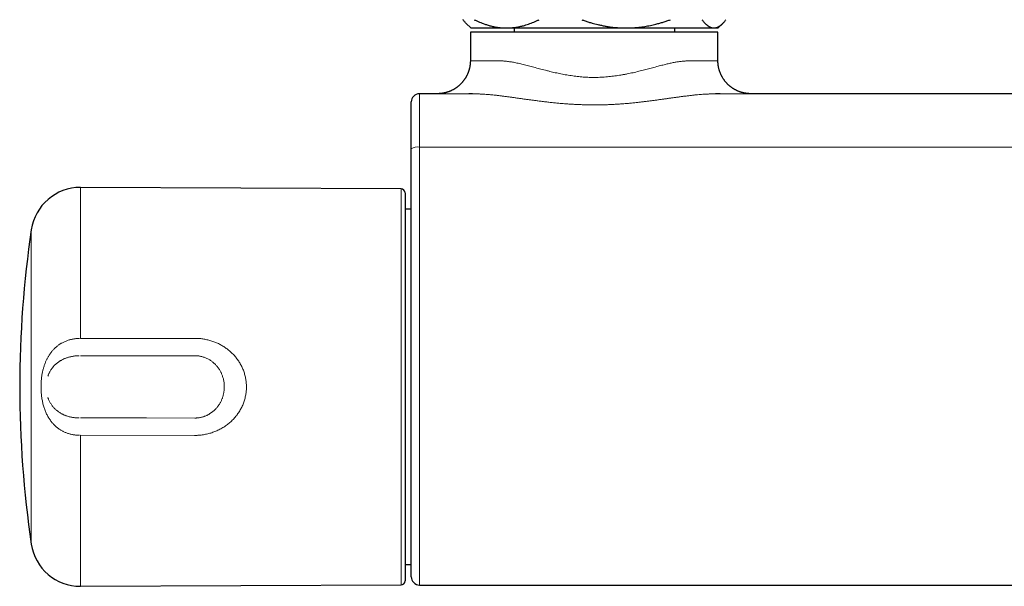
# Model space of a CAD drawing. Header units: millimetres. Extents: x 8 to 806, y 12 to 390.
# Tile 2 of 15: x 262 to 382, y 181 to 250. Entities that reach past the tile are written whole.
import ezdxf

# ---------------------------------------------------------------- set-up
doc = ezdxf.new("R2010")
doc.units = ezdxf.units.MM

msp = doc.modelspace()

# ---------------------------------------------------------------- linework, layer by layer
at = {"color": 7, "linetype": 'Continuous', "lineweight": 30}
for p, q in [((316.31, 249.61), (316.86, 249.06)), ((346.86, 249.06), (347.4, 249.61)), ((316.82, 248.56), (316.82, 245.09)), ((346.82, 248.56), (316.82, 248.56)), ((316.86, 249.06), (321.21, 249.06)), ((321.21, 249.06), (335.69, 249.06)), ((322.11, 249.06), (322.11, 248.56)), ((335.69, 249.06), (346.33, 249.06)), ((341.61, 248.56), (341.61, 249.06)), ((346.33, 249.06), (346.86, 249.06)), ((346.82, 245.09), (346.82, 248.56)), ((346.82, 245.09), (346.82, 245.09)), ((312.82, 241.09), (310.66, 241.09)), ((312.82, 241.09), (312.85, 241.09)), ((350.79, 241.09), (350.82, 241.09)), ((462.9, 241.09), (350.82, 241.09)), ((308.42, 229.56), (269.58, 229.73)), ((308.92, 229.06), (308.92, 205.56)), ((309.66, 227.08), (308.92, 227.08)), ((265.63, 206.85), (265.63, 206.85)), ((308.92, 205.56), (308.92, 182.06)), ((265.63, 204.28), (265.63, 204.28)), ((308.92, 184.05), (309.66, 184.05)), ((269.58, 181.39), (308.42, 181.56)), ((310.66, 181.55), (393.29, 181.55))]:
    msp.add_line(p, q, dxfattribs=at)
at = {"color": 252, "linetype": 'Continuous', "lineweight": 0}
for p, q in [((503.06, 234.62), (310.66, 234.62)), ((269.58, 229.73), (269.58, 211.43)), ((308.42, 181.56), (308.42, 229.56)), ((263.62, 186.51), (263.62, 224.61)), ((269.58, 211.43), (283.4, 211.44)), ((283.4, 199.68), (269.58, 199.7)), ((269.58, 199.7), (269.58, 181.39))]:
    msp.add_line(p, q, dxfattribs=at)
at = {"color": 252, "linetype": 'Continuous', "lineweight": 0, "flags": 128}
for points in [[(316.63, 241.07), (316.45, 241.07), (316.26, 241.07), (316.06, 241.07), (315.86, 241.08), (315.67, 241.08), (315.47, 241.08), (315.27, 241.08), (315.08, 241.08), (314.9, 241.08), (314.73, 241.08), (314.59, 241.08), (314.45, 241.08), (314.32, 241.08), (314.14, 241.08), (313.97, 241.08), (313.83, 241.08), (313.7, 241.08), (313.59, 241.08), (313.47, 241.09), (313.37, 241.09), (313.26, 241.09), (313.17, 241.09), (313.08, 241.09), (313.01, 241.09), (312.95, 241.09), (312.9, 241.09), (312.86, 241.09), (312.83, 241.09), (312.82, 241.09), (312.82, 241.09), (312.82, 241.09), (312.82, 241.09)], [(283.42, 209.34), (275.42, 209.33), (269.6, 209.33)], [(269.6, 201.8), (277.6, 201.79), (283.42, 201.78)]]:
    msp.add_lwpolyline(points, dxfattribs=at)
at = {"color": 7, "linetype": 'Continuous', "lineweight": 30}
for centre, radius, start, end in [((310.66, 240.09), 1, 90, 180), ((269.56, 223.73), 6, 89.75, 171.5732), ((308.42, 229.06), 0.5, 0, 89.75), ((392.22, 205.56), 130, 171.5732, 188.4268), ((269.56, 187.39), 6, 188.4268, 270.25), ((310.66, 182.55), 1, 180.0005, 270.0028), ((308.42, 182.06), 0.5, 270.25, 0)]:
    msp.add_arc(centre, radius, start, end, dxfattribs=at)
at = {"color": 252, "linetype": 'Continuous', "lineweight": 0}
msp.add_arc((310.43, 233.16), 1.48, 81.0309, 121.2775, dxfattribs=at)
at = {"color": 7, "linetype": 'Continuous', "lineweight": 30}
for points, knots in [([(316.32, 249.61), (316.29, 249.64), (316.23, 249.7), (316.13, 249.81), (316.03, 249.93), (315.96, 250.02), (315.92, 250.06)], [0, 0, 0, 0, 0.209208, 0.472497, 0.736248, 1, 1, 1, 1]), ([(317.29, 250.06), (317.4, 250.01), (317.6, 249.91), (317.92, 249.77), (318.23, 249.65), (318.52, 249.54), (318.77, 249.46), (318.98, 249.39), (319.2, 249.33), (319.41, 249.28), (319.63, 249.23), (319.86, 249.18), (320.12, 249.14), (320.39, 249.11), (320.66, 249.08), (320.94, 249.07), (321.12, 249.06), (321.21, 249.06)], [0, 0, 0, 0, 0.082024, 0.16407, 0.246113, 0.328132, 0.383157, 0.438186, 0.49321, 0.547623, 0.602041, 0.656454, 0.725142, 0.793863, 0.862595, 0.931314, 1, 1, 1, 1]), ([(321.21, 249.06), (321.26, 249.06), (321.39, 249.06), (321.6, 249.07), (321.86, 249.09), (322.11, 249.12), (322.36, 249.15), (322.6, 249.19), (322.83, 249.24), (323.04, 249.28), (323.28, 249.34), (323.55, 249.42), (323.87, 249.53), (324.18, 249.64), (324.5, 249.77), (324.82, 249.91), (325.03, 250.01), (325.14, 250.06)], [0, 0, 0, 0, 0.034083, 0.097391, 0.160726, 0.22407, 0.287406, 0.350716, 0.403936, 0.457161, 0.510382, 0.588811, 0.66724, 0.750415, 0.833615, 0.916819, 1, 1, 1, 1]), ([(330.31, 250.06), (330.45, 250.01), (330.73, 249.91), (331.16, 249.77), (331.56, 249.66), (331.92, 249.56), (332.22, 249.49), (332.48, 249.43), (332.7, 249.38), (332.92, 249.33), (333.14, 249.29), (333.36, 249.25), (333.62, 249.21), (333.93, 249.17), (334.26, 249.13), (334.59, 249.1), (334.9, 249.08), (335.19, 249.07), (335.45, 249.06), (335.61, 249.06), (335.69, 249.06)], [0, 0, 0, 0, 0.081921, 0.163952, 0.245981, 0.307681, 0.369381, 0.410651, 0.45192, 0.492959, 0.533999, 0.57481, 0.615621, 0.678871, 0.742121, 0.799376, 0.856637, 0.913892, 0.956946, 1, 1, 1, 1]), ([(335.69, 249.06), (335.75, 249.06), (335.92, 249.06), (336.21, 249.07), (336.56, 249.09), (336.91, 249.11), (337.25, 249.15), (337.6, 249.19), (337.95, 249.24), (338.29, 249.3), (338.63, 249.37), (338.97, 249.44), (339.35, 249.53), (339.76, 249.64), (340.2, 249.77), (340.64, 249.91), (340.93, 250.01), (341.07, 250.06)], [0, 0, 0, 0, 0.031424, 0.0949, 0.158402, 0.221914, 0.285417, 0.348895, 0.41235, 0.475828, 0.539315, 0.602797, 0.666256, 0.749676, 0.833123, 0.916573, 1, 1, 1, 1]), ([(344.87, 250.06), (344.91, 250.01), (344.99, 249.91), (345.11, 249.77), (345.22, 249.65), (345.33, 249.54), (345.42, 249.46), (345.5, 249.39), (345.58, 249.33), (345.66, 249.28), (345.74, 249.23), (345.83, 249.18), (345.93, 249.14), (346.03, 249.11), (346.13, 249.08), (346.23, 249.07), (346.3, 249.06), (346.33, 249.06)], [0, 0, 0, 0, 0.082024, 0.1640705, 0.2461131, 0.3281316, 0.3831566, 0.4381857, 0.4932102, 0.5476233, 0.6020413, 0.656454, 0.7251417, 0.7938633, 0.862595, 0.9313143, 1, 1, 1, 1]), ([(346.33, 249.06), (346.35, 249.06), (346.4, 249.06), (346.48, 249.07), (346.57, 249.09), (346.67, 249.12), (346.76, 249.15), (346.85, 249.19), (346.93, 249.24), (347.01, 249.28), (347.1, 249.34), (347.21, 249.42), (347.32, 249.53), (347.44, 249.64), (347.56, 249.77), (347.68, 249.91), (347.76, 250.01), (347.79, 250.06)], [0, 0, 0, 0, 0.0340831, 0.0973913, 0.1607257, 0.2240698, 0.2874061, 0.3507159, 0.4039361, 0.4571612, 0.5103819, 0.5888105, 0.6672397, 0.7504148, 0.8336149, 0.9168193, 1, 1, 1, 1]), ([(316.82, 245.09), (316.82, 245.09), (316.82, 245.05), (316.82, 244.98), (316.81, 244.87), (316.8, 244.77), (316.79, 244.66), (316.78, 244.56), (316.77, 244.45), (316.75, 244.35), (316.73, 244.24), (316.7, 244.14), (316.68, 244.04), (316.65, 243.93), (316.61, 243.83), (316.58, 243.73), (316.54, 243.64), (316.5, 243.54), (316.46, 243.44), (316.42, 243.35), (316.37, 243.25), (316.32, 243.16), (316.27, 243.07), (316.22, 242.98), (316.16, 242.89), (316.1, 242.81), (316.04, 242.72), (315.98, 242.64), (315.92, 242.56), (315.85, 242.48), (315.78, 242.41), (315.71, 242.33), (315.64, 242.26), (315.57, 242.19), (315.49, 242.12), (315.42, 242.05), (315.34, 241.99), (315.26, 241.92), (315.18, 241.86), (315.1, 241.8), (315.02, 241.75), (314.93, 241.69), (314.85, 241.64), (314.76, 241.59), (314.68, 241.55), (314.59, 241.5), (314.5, 241.46), (314.41, 241.42), (314.33, 241.38), (314.24, 241.35), (314.15, 241.32), (314.06, 241.29), (313.97, 241.26), (313.88, 241.23), (313.79, 241.21), (313.71, 241.19), (313.62, 241.17), (313.54, 241.15), (313.45, 241.14), (313.37, 241.13), (313.29, 241.12), (313.22, 241.11), (313.15, 241.1), (313.09, 241.1), (313.04, 241.1), (313, 241.09), (312.97, 241.09), (312.94, 241.09), (312.92, 241.09), (312.91, 241.09), (312.89, 241.09), (312.88, 241.09), (312.87, 241.09), (312.86, 241.09), (312.85, 241.09), (312.85, 241.09), (312.85, 241.09), (312.85, 241.09)], [0, 0, 0, 0, 0.00016, 0.017125, 0.034065, 0.050981, 0.067873, 0.084741, 0.101584, 0.118404, 0.135199, 0.15197, 0.168717, 0.185438, 0.202135, 0.218808, 0.235454, 0.252075, 0.26867, 0.285239, 0.30178, 0.318294, 0.33478, 0.351238, 0.367666, 0.384064, 0.400432, 0.416767, 0.433071, 0.44934, 0.465574, 0.481773, 0.497934, 0.514055, 0.530137, 0.546175, 0.56217, 0.578117, 0.594016, 0.609863, 0.625655, 0.64139, 0.657063, 0.672671, 0.688208, 0.703671, 0.719052, 0.734346, 0.749545, 0.764641, 0.779624, 0.794481, 0.809202, 0.823768, 0.838163, 0.852363, 0.866341, 0.880062, 0.893481, 0.906533, 0.919124, 0.931092, 0.942147, 0.951845, 0.959819, 0.966124, 0.971106, 0.975119, 0.97845, 0.981321, 0.983913, 0.986379, 0.988857, 0.991453, 0.994292, 0.997526, 1, 1, 1, 1]), ([(350.79, 241.09), (350.79, 241.09), (350.78, 241.09), (350.78, 241.09), (350.77, 241.09), (350.76, 241.09), (350.75, 241.09), (350.74, 241.09), (350.72, 241.09), (350.7, 241.09), (350.68, 241.09), (350.65, 241.09), (350.62, 241.09), (350.57, 241.1), (350.51, 241.1), (350.44, 241.11), (350.36, 241.12), (350.27, 241.13), (350.18, 241.14), (350.09, 241.16), (350, 241.17), (349.9, 241.19), (349.81, 241.22), (349.71, 241.24), (349.62, 241.27), (349.52, 241.3), (349.43, 241.34), (349.33, 241.37), (349.24, 241.41), (349.15, 241.45), (349.06, 241.5), (348.97, 241.54), (348.88, 241.59), (348.79, 241.64), (348.71, 241.69), (348.62, 241.74), (348.54, 241.8), (348.46, 241.86), (348.37, 241.92), (348.3, 241.98), (348.22, 242.05), (348.14, 242.11), (348.07, 242.18), (347.99, 242.25), (347.92, 242.33), (347.85, 242.41), (347.77, 242.49), (347.7, 242.58), (347.63, 242.67), (347.57, 242.76), (347.5, 242.85), (347.44, 242.94), (347.38, 243.04), (347.33, 243.13), (347.27, 243.23), (347.22, 243.33), (347.18, 243.43), (347.13, 243.53), (347.09, 243.63), (347.05, 243.73), (347.02, 243.84), (346.98, 243.94), (346.95, 244.04), (346.93, 244.15), (346.9, 244.26), (346.88, 244.36), (346.86, 244.47), (346.85, 244.58), (346.84, 244.68), (346.83, 244.79), (346.82, 244.9), (346.82, 245), (346.82, 245.06), (346.82, 245.09)], [0, 0, 0, 0, 0.0020808, 0.0056051, 0.0086574, 0.0114196, 0.0140579, 0.0166919, 0.0194634, 0.0225589, 0.0261926, 0.0306368, 0.0362552, 0.043533, 0.0530036, 0.0647654, 0.0779511, 0.0918454, 0.1062869, 0.121143, 0.1362915, 0.1516443, 0.1671423, 0.182746, 0.1984288, 0.2141723, 0.2299632, 0.2457919, 0.2616513, 0.277536, 0.2934417, 0.3093651, 0.3253036, 0.3412551, 0.3572179, 0.3731905, 0.3891717, 0.4051605, 0.4211561, 0.4371578, 0.4531649, 0.469177, 0.4851935, 0.5012141, 0.5172384, 0.5350822, 0.5529244, 0.5707156, 0.5884573, 0.6061522, 0.6238027, 0.6414111, 0.6589791, 0.6765086, 0.6940012, 0.7114583, 0.7288812, 0.746271, 0.7636288, 0.7809555, 0.7982521, 0.8155193, 0.8327579, 0.8499684, 0.8671516, 0.8843078, 0.9014376, 0.9185414, 0.9356195, 0.9526723, 0.9697001, 0.9867032, 1, 1, 1, 1]), ([(312.82, 241.09), (312.82, 241.09), (312.82, 241.09), (312.82, 241.09), (312.84, 241.09), (312.85, 241.09), (312.85, 241.09)], [0, 0, 0, 0, 0.000066, 0.4595, 0.919103, 1, 1, 1, 1]), ([(317.1, 241.07), (317.06, 241.07), (316.97, 241.07), (316.82, 241.07), (316.7, 241.07), (316.63, 241.07), (316.63, 241.07)], [0, 0, 0, 0, 0.255735, 0.519289, 0.956482, 1, 1, 1, 1]), ([(347.1, 241.07), (347.07, 241.07), (346.96, 241.07), (346.8, 241.07), (346.64, 241.07), (346.56, 241.07), (346.54, 241.07)], [0, 0, 0, 0, 0.156887, 0.639868, 0.89127, 1, 1, 1, 1]), ([(309.66, 240.08), (309.66, 240.08), (309.66, 240.09), (309.66, 240.09), (309.66, 240.09)], [0, 0, 0, 0, 0.513691, 1, 1, 1, 1]), ([(309.66, 234.43), (309.66, 234.52), (309.66, 234.71), (309.66, 234.99), (309.66, 235.27), (309.66, 235.53), (309.66, 235.77), (309.66, 235.99), (309.66, 236.21), (309.66, 236.42), (309.66, 236.64), (309.66, 236.88), (309.66, 237.12), (309.66, 237.35), (309.66, 237.56), (309.66, 237.76), (309.66, 237.93), (309.66, 238.1), (309.66, 238.27), (309.66, 238.44), (309.66, 238.61), (309.66, 238.78), (309.66, 238.95), (309.66, 239.09), (309.66, 239.22), (309.66, 239.33), (309.66, 239.43), (309.66, 239.53), (309.66, 239.62), (309.66, 239.72), (309.66, 239.8), (309.66, 239.88), (309.66, 239.94), (309.66, 239.98), (309.66, 240.02), (309.66, 240.04), (309.66, 240.06), (309.66, 240.07), (309.66, 240.07), (309.66, 240.08)], [0, 0, 0, 0, 0.02934, 0.058705, 0.088071, 0.117411, 0.14156, 0.16573, 0.189908, 0.214078, 0.238226, 0.267566, 0.29693, 0.326295, 0.355635, 0.379784, 0.403954, 0.428131, 0.452301, 0.476451, 0.505842, 0.53526, 0.564677, 0.594068, 0.618263, 0.642479, 0.666702, 0.690918, 0.715112, 0.744531, 0.773975, 0.803418, 0.832837, 0.85706, 0.881302, 0.905555, 0.929806, 0.954035, 1, 1, 1, 1]), ([(309.66, 182.55), (309.66, 182.55), (309.66, 182.54), (309.66, 182.55), (309.66, 182.57), (309.66, 182.61), (309.66, 182.65), (309.66, 182.71), (309.66, 182.78), (309.66, 182.86), (309.66, 182.95), (309.66, 183.05), (309.66, 183.16), (309.66, 183.29), (309.66, 183.42), (309.66, 183.56), (309.66, 183.72), (309.66, 183.88), (309.66, 184.06), (309.66, 184.26), (309.66, 184.46), (309.66, 184.68), (309.66, 184.91), (309.66, 185.15), (309.66, 185.4), (309.66, 185.65), (309.66, 185.91), (309.66, 186.18), (309.66, 186.45), (309.66, 186.74), (309.66, 187.04), (309.66, 187.35), (309.66, 187.66), (309.66, 187.99), (309.66, 188.33), (309.66, 188.69), (309.66, 189.06), (309.66, 189.44), (309.66, 189.82), (309.66, 190.2), (309.66, 190.58), (309.66, 190.97), (309.66, 191.37), (309.66, 191.78), (309.66, 192.19), (309.66, 192.6), (309.66, 193.03), (309.66, 193.46), (309.66, 193.9), (309.66, 194.36), (309.66, 194.83), (309.66, 195.31), (309.66, 195.79), (309.66, 196.27), (309.66, 196.75), (309.66, 197.22), (309.66, 197.7), (309.66, 198.18), (309.66, 198.66), (309.66, 199.15), (309.66, 199.64), (309.66, 200.14), (309.66, 200.63), (309.66, 201.14), (309.66, 201.66), (309.66, 202.19), (309.66, 202.72), (309.66, 203.26), (309.66, 203.79), (309.66, 204.32), (309.66, 204.86), (309.66, 205.39), (309.66, 205.89), (309.66, 206.35), (309.66, 206.78), (309.66, 207.2), (309.66, 207.63), (309.66, 208.27), (309.66, 209.14), (309.66, 210.39), (309.66, 211.81), (309.66, 213.41), (309.66, 215), (309.66, 216.48), (309.66, 217.86), (309.66, 219.13), (309.66, 220.4), (309.66, 221.67), (309.66, 222.96), (309.66, 224.28), (309.66, 225.63), (309.66, 226.97), (309.66, 228.31), (309.66, 229.6), (309.66, 230.85), (309.66, 232.04), (309.66, 233.23), (309.66, 234.03), (309.66, 234.43)], [0, 0, 0, 0, 0.002258, 0.010047, 0.018238, 0.026432, 0.034627, 0.042821, 0.051012, 0.058793, 0.066576, 0.074361, 0.082145, 0.089926, 0.097707, 0.105491, 0.113275, 0.121059, 0.12884, 0.13702, 0.145202, 0.153386, 0.161569, 0.169749, 0.177533, 0.185321, 0.193109, 0.200896, 0.20868, 0.216465, 0.224252, 0.232041, 0.239828, 0.247613, 0.255794, 0.263979, 0.272164, 0.280349, 0.28853, 0.296329, 0.304132, 0.311935, 0.319738, 0.327537, 0.335337, 0.343139, 0.350942, 0.358744, 0.366543, 0.374743, 0.382945, 0.391149, 0.399351, 0.40755, 0.415362, 0.423177, 0.430993, 0.438808, 0.446619, 0.454431, 0.462246, 0.470062, 0.477877, 0.485689, 0.493906, 0.502127, 0.51035, 0.518571, 0.526788, 0.534962, 0.543138, 0.551313, 0.559487, 0.566021, 0.572556, 0.579091, 0.585628, 0.592163, 0.608796, 0.625428, 0.649922, 0.674415, 0.698909, 0.723402, 0.742997, 0.762592, 0.782187, 0.801782, 0.821377, 0.842213, 0.863049, 0.883886, 0.904722, 0.925558, 0.944168, 0.962779, 0.98139, 1, 1, 1, 1])]:
    msp.add_open_spline(points, degree=3, knots=knots, dxfattribs=at)
at = {"color": 252, "linetype": 'Continuous', "lineweight": 0}
for points, knots in [([(316.82, 245.09), (316.82, 245.09), (316.82, 245.09), (316.83, 245.09), (316.85, 245.09), (316.88, 245.09), (316.92, 245.09), (316.97, 245.09), (317.03, 245.09), (317.11, 245.09), (317.19, 245.09), (317.29, 245.09), (317.4, 245.08), (317.51, 245.08), (317.63, 245.08), (317.76, 245.08), (317.91, 245.08), (318.08, 245.08), (318.25, 245.08), (318.44, 245.08), (318.64, 245.08), (318.85, 245.08), (319.05, 245.08), (319.25, 245.08), (319.46, 245.07), (319.68, 245.07), (319.94, 245.07), (320.17, 245.07), (320.39, 245.07), (320.58, 245.07), (320.78, 245.06), (320.99, 245.04), (321.21, 245.02), (321.44, 244.99), (321.68, 244.96), (321.93, 244.92), (322.19, 244.87), (322.47, 244.81), (322.77, 244.74), (323.07, 244.67), (323.39, 244.59), (323.71, 244.51), (324.03, 244.43), (324.36, 244.34), (324.69, 244.25), (325.03, 244.16), (325.38, 244.07), (325.73, 243.98), (326.08, 243.89), (326.43, 243.8), (326.78, 243.72), (327.11, 243.64), (327.46, 243.57), (327.8, 243.49), (328.15, 243.43), (328.5, 243.36), (328.86, 243.31), (329.22, 243.25), (329.58, 243.21), (329.95, 243.16), (330.32, 243.13), (330.68, 243.1), (331.05, 243.08), (331.41, 243.07), (331.78, 243.07), (332.14, 243.07), (332.5, 243.08), (332.87, 243.1), (333.24, 243.12), (333.61, 243.16), (333.98, 243.2), (334.34, 243.24), (334.7, 243.29), (335.07, 243.35), (335.45, 243.42), (335.82, 243.49), (336.18, 243.57), (336.53, 243.64), (336.88, 243.72), (337.23, 243.81), (337.57, 243.89), (337.91, 243.98), (338.24, 244.06), (338.58, 244.15), (338.91, 244.24), (339.23, 244.33), (339.56, 244.41), (339.86, 244.49), (340.15, 244.57), (340.42, 244.63), (340.67, 244.7), (340.92, 244.75), (341.16, 244.81), (341.39, 244.86), (341.62, 244.9), (341.84, 244.94), (342.05, 244.97), (342.27, 245), (342.49, 245.03), (342.72, 245.05), (342.94, 245.06), (343.16, 245.07), (343.38, 245.07), (343.62, 245.07), (343.86, 245.07), (344.1, 245.07), (344.33, 245.07), (344.54, 245.08), (344.73, 245.08), (344.9, 245.08), (345.07, 245.08), (345.22, 245.08), (345.37, 245.08), (345.51, 245.08), (345.64, 245.08), (345.77, 245.08), (345.9, 245.08), (346.02, 245.08), (346.14, 245.08), (346.26, 245.09), (346.36, 245.09), (346.45, 245.09), (346.53, 245.09), (346.59, 245.09), (346.65, 245.09), (346.7, 245.09), (346.73, 245.09), (346.77, 245.09), (346.79, 245.09), (346.81, 245.09), (346.82, 245.09), (346.82, 245.09), (346.82, 245.09)], [0, 0, 0, 0, 0.004431, 0.011516, 0.020268, 0.029023, 0.037776, 0.045889, 0.054003, 0.062116, 0.07112, 0.080126, 0.08913, 0.096514, 0.103898, 0.112775, 0.121653, 0.130578, 0.139507, 0.148436, 0.157362, 0.166339, 0.175317, 0.182506, 0.189695, 0.198579, 0.207466, 0.216351, 0.222537, 0.228725, 0.234913, 0.241099, 0.247994, 0.254891, 0.26179, 0.268685, 0.276246, 0.283808, 0.292002, 0.300201, 0.308404, 0.316608, 0.324809, 0.333004, 0.341335, 0.349671, 0.35801, 0.366349, 0.374685, 0.383016, 0.390703, 0.398395, 0.40609, 0.413784, 0.421475, 0.429161, 0.436986, 0.444818, 0.452653, 0.460487, 0.468317, 0.476141, 0.483804, 0.491474, 0.499148, 0.506823, 0.514493, 0.522156, 0.530005, 0.537861, 0.545721, 0.553582, 0.56144, 0.56929, 0.577668, 0.586045, 0.593981, 0.601921, 0.609864, 0.617808, 0.625749, 0.633685, 0.641739, 0.649798, 0.657859, 0.66592, 0.673978, 0.682031, 0.68913, 0.696228, 0.702812, 0.709397, 0.715982, 0.722565, 0.728694, 0.734824, 0.740955, 0.747084, 0.753937, 0.760794, 0.767651, 0.774505, 0.782031, 0.789556, 0.798153, 0.806754, 0.815354, 0.823951, 0.831268, 0.838588, 0.845907, 0.853224, 0.860253, 0.867283, 0.874313, 0.881342, 0.888726, 0.89611, 0.904707, 0.913307, 0.921907, 0.930504, 0.937822, 0.945141, 0.95246, 0.959778, 0.966806, 0.973837, 0.980867, 0.987895, 0.995279, 1, 1, 1, 1]), ([(310.66, 241.09), (310.66, 241.09), (310.66, 241.09), (310.66, 241.08), (310.66, 241.08), (310.66, 241.08), (310.66, 241.08), (310.66, 241.08), (310.66, 241.07), (310.66, 241.06), (310.66, 241.05), (310.66, 241.03), (310.66, 241), (310.66, 240.97), (310.66, 240.93), (310.66, 240.88), (310.66, 240.83), (310.66, 240.77), (310.66, 240.7), (310.66, 240.63), (310.66, 240.55), (310.66, 240.47), (310.66, 240.38), (310.66, 240.29), (310.66, 240.19), (310.66, 240.09), (310.66, 239.98), (310.66, 239.86), (310.66, 239.74), (310.66, 239.6), (310.66, 239.46), (310.66, 239.32), (310.66, 239.18), (310.66, 239.04), (310.66, 238.89), (310.66, 238.72), (310.66, 238.53), (310.66, 238.31), (310.66, 238.08), (310.66, 237.85), (310.66, 237.62), (310.66, 237.38), (310.66, 237.15), (310.66, 236.92), (310.66, 236.69), (310.66, 236.45), (310.66, 236.2), (310.66, 235.95), (310.66, 235.72), (310.66, 235.51), (310.66, 235.29), (310.66, 235.07), (310.66, 234.85), (310.66, 234.7), (310.66, 234.62)], [0, 0, 0, 0, 0.1374025, 0.3260199, 0.376318, 0.4266164, 0.4769144, 0.527212, 0.5397884, 0.5492224, 0.5586574, 0.5680902, 0.5776132, 0.5871384, 0.5966617, 0.6063191, 0.6159784, 0.6256357, 0.6353882, 0.6451427, 0.6548952, 0.6643298, 0.6737663, 0.6832009, 0.6927272, 0.7022553, 0.7117815, 0.7214451, 0.7311106, 0.7407741, 0.7517478, 0.7627215, 0.7700577, 0.7795025, 0.7889491, 0.7983938, 0.8109431, 0.8235007, 0.8360583, 0.8486073, 0.8607435, 0.8728835, 0.8850197, 0.8956094, 0.9061992, 0.9180709, 0.9299461, 0.9418178, 0.9514659, 0.9611159, 0.970764, 0.9805086, 0.9902553, 1, 1, 1, 1]), ([(346.54, 241.07), (346.51, 241.07), (346.43, 241.07), (346.29, 241.07), (346.12, 241.07), (345.95, 241.07), (345.77, 241.06), (345.58, 241.05), (345.37, 241.04), (345.11, 241.03), (344.83, 241.01), (344.5, 240.98), (344.14, 240.95), (343.72, 240.9), (343.3, 240.85), (342.88, 240.8), (342.45, 240.75), (342.03, 240.69), (341.61, 240.63), (341.2, 240.57), (340.78, 240.52), (340.36, 240.46), (339.94, 240.4), (339.52, 240.34), (339.09, 240.28), (338.66, 240.23), (338.23, 240.17), (337.78, 240.12), (337.34, 240.07), (336.87, 240.01), (336.36, 239.96), (335.83, 239.91), (335.3, 239.87), (334.76, 239.83), (334.23, 239.8), (333.69, 239.77), (333.15, 239.75), (332.64, 239.74), (332.17, 239.73), (331.72, 239.73), (331.27, 239.74), (330.83, 239.74), (330.35, 239.76), (329.84, 239.78), (329.3, 239.81), (328.76, 239.84), (328.22, 239.88), (327.68, 239.92), (327.15, 239.97), (326.61, 240.03), (326.07, 240.09), (325.54, 240.15), (325.04, 240.22), (324.58, 240.28), (324.15, 240.33), (323.72, 240.39), (323.3, 240.45), (322.87, 240.51), (322.45, 240.57), (322.04, 240.63), (321.62, 240.69), (321.21, 240.74), (320.79, 240.8), (320.38, 240.85), (320.01, 240.89), (319.69, 240.93), (319.41, 240.96), (319.13, 240.98), (318.86, 241), (318.59, 241.02), (318.34, 241.04), (318.11, 241.05), (317.91, 241.06), (317.72, 241.07), (317.55, 241.07), (317.39, 241.07), (317.24, 241.07), (317.15, 241.07), (317.1, 241.07), (317.1, 241.07)], [0, 0, 0, 0, 0.004122, 0.011381, 0.018633, 0.025867, 0.033105, 0.040344, 0.04758, 0.058136, 0.068694, 0.079253, 0.094187, 0.109131, 0.124079, 0.139027, 0.153972, 0.168908, 0.18298, 0.197055, 0.21113, 0.225203, 0.239326, 0.253449, 0.267472, 0.281496, 0.295875, 0.310258, 0.32464, 0.33902, 0.356023, 0.37303, 0.390037, 0.40704, 0.424127, 0.441214, 0.45814, 0.475067, 0.489109, 0.503154, 0.517201, 0.531246, 0.545288, 0.562386, 0.57949, 0.596597, 0.613702, 0.6308, 0.648107, 0.66542, 0.682736, 0.700049, 0.717356, 0.731543, 0.745733, 0.759923, 0.77411, 0.788346, 0.802581, 0.816723, 0.830865, 0.845388, 0.859915, 0.874441, 0.888963, 0.899092, 0.909222, 0.919351, 0.929481, 0.939611, 0.94974, 0.957475, 0.965215, 0.972953, 0.980687, 0.987053, 0.993428, 0.999804, 1, 1, 1, 1]), ([(350.82, 241.09), (350.82, 241.09), (350.82, 241.09), (350.81, 241.09), (350.79, 241.09), (350.76, 241.09), (350.72, 241.09), (350.68, 241.09), (350.63, 241.09), (350.58, 241.09), (350.52, 241.09), (350.46, 241.09), (350.38, 241.09), (350.29, 241.09), (350.18, 241.09), (350.06, 241.08), (349.94, 241.08), (349.8, 241.08), (349.66, 241.08), (349.51, 241.08), (349.35, 241.08), (349.18, 241.08), (349.02, 241.08), (348.85, 241.08), (348.69, 241.08), (348.53, 241.08), (348.36, 241.08), (348.19, 241.08), (347.99, 241.08), (347.77, 241.08), (347.53, 241.07), (347.31, 241.07), (347.16, 241.07), (347.1, 241.07)], [0, 0, 0, 0, 0.03427, 0.068553, 0.10284, 0.137122, 0.171392, 0.200179, 0.228967, 0.257753, 0.286097, 0.314442, 0.342786, 0.378821, 0.414871, 0.450926, 0.486976, 0.523012, 0.557422, 0.591845, 0.626272, 0.660695, 0.695105, 0.724007, 0.752912, 0.781814, 0.810275, 0.838739, 0.867201, 0.903325, 0.939464, 0.975602, 1, 1, 1, 1]), ([(310.66, 234.62), (310.66, 234.22), (310.66, 233.43), (310.66, 232.23), (310.66, 231.03), (310.66, 229.86), (310.66, 228.72), (310.66, 227.61), (310.66, 226.5), (310.66, 225.31), (310.66, 224.05), (310.66, 222.72), (310.66, 221.39), (310.66, 220.03), (310.66, 218.66), (310.66, 217.27), (310.66, 215.88), (310.66, 214.55), (310.66, 213.29), (310.66, 212.1), (310.66, 210.91), (310.66, 209.77), (310.66, 208.7), (310.66, 207.85), (310.66, 207.18), (310.66, 206.67), (310.66, 206.16), (310.66, 205.66), (310.66, 205.17), (310.66, 204.68), (310.66, 204.2), (310.66, 203.72), (310.66, 203.24), (310.66, 202.76), (310.66, 202.29), (310.66, 201.82), (310.66, 201.34), (310.66, 200.87), (310.66, 200.4), (310.66, 199.92), (310.66, 199.42), (310.66, 198.9), (310.66, 198.39), (310.66, 197.88), (310.66, 197.37), (310.66, 196.87), (310.66, 196.37), (310.66, 195.92), (310.66, 195.53), (310.66, 195.19), (310.66, 194.86), (310.66, 194.48), (310.66, 194.06), (310.66, 193.61), (310.66, 193.15), (310.66, 192.71), (310.66, 192.26), (310.66, 191.86), (310.66, 191.48), (310.66, 191.13), (310.66, 190.79), (310.66, 190.45), (310.66, 190.12), (310.66, 189.79), (310.66, 189.46), (310.66, 189.13), (310.66, 188.81), (310.66, 188.48), (310.66, 188.16), (310.66, 187.84), (310.66, 187.53), (310.66, 187.23), (310.66, 186.93), (310.66, 186.64), (310.66, 186.36), (310.66, 186.09), (310.66, 185.84), (310.66, 185.59), (310.66, 185.36), (310.66, 185.13), (310.66, 184.9), (310.66, 184.69), (310.66, 184.48), (310.66, 184.27), (310.66, 184.06), (310.66, 183.86), (310.66, 183.67), (310.66, 183.48), (310.66, 183.3), (310.66, 183.13), (310.66, 182.97), (310.66, 182.82), (310.66, 182.67), (310.66, 182.54), (310.66, 182.42), (310.66, 182.31), (310.66, 182.2), (310.66, 182.11), (310.66, 182.02), (310.66, 181.94), (310.66, 181.86), (310.66, 181.79), (310.66, 181.73), (310.66, 181.68), (310.66, 181.64), (310.66, 181.6), (310.66, 181.57), (310.66, 181.55), (310.66, 181.55), (310.66, 181.55), (310.66, 181.55)], [0, 0, 0, 0, 0.018209, 0.036418, 0.05463, 0.072841, 0.089614, 0.106387, 0.123161, 0.139936, 0.160018, 0.1801, 0.200185, 0.220271, 0.24114, 0.262008, 0.282881, 0.303754, 0.321627, 0.339501, 0.357377, 0.375252, 0.390397, 0.405542, 0.413117, 0.420692, 0.428272, 0.435852, 0.443093, 0.450333, 0.457586, 0.464838, 0.471953, 0.479068, 0.486184, 0.493298, 0.500457, 0.507618, 0.514778, 0.521937, 0.529908, 0.537881, 0.545854, 0.553826, 0.561862, 0.5699, 0.577938, 0.585975, 0.591545, 0.597115, 0.60269, 0.608266, 0.616079, 0.623892, 0.631705, 0.639551, 0.647399, 0.655245, 0.661678, 0.668111, 0.674553, 0.680995, 0.687461, 0.693928, 0.700403, 0.706878, 0.713758, 0.720639, 0.727521, 0.734403, 0.741283, 0.748227, 0.755173, 0.76212, 0.769067, 0.776011, 0.782433, 0.788854, 0.795283, 0.801713, 0.808167, 0.814622, 0.821084, 0.827547, 0.834424, 0.841303, 0.848183, 0.855062, 0.861939, 0.868881, 0.875826, 0.882771, 0.889715, 0.896657, 0.903077, 0.909497, 0.915925, 0.922353, 0.928806, 0.935258, 0.941719, 0.94818, 0.955066, 0.961953, 0.96884, 0.975727, 0.982612, 0.989562, 0.996514, 1, 1, 1, 1]), ([(269.46, 199.7), (269.4, 199.7), (269.27, 199.7), (269.08, 199.71), (268.89, 199.73), (268.7, 199.76), (268.52, 199.79), (268.33, 199.84), (268.14, 199.89), (267.97, 199.95), (267.8, 200.02), (267.64, 200.08), (267.5, 200.15), (267.35, 200.23), (267.21, 200.31), (267.08, 200.39), (266.96, 200.48), (266.85, 200.56), (266.74, 200.65), (266.61, 200.75), (266.47, 200.88), (266.33, 201.03), (266.19, 201.18), (266.06, 201.34), (265.93, 201.51), (265.81, 201.68), (265.7, 201.87), (265.59, 202.06), (265.48, 202.26), (265.39, 202.48), (265.3, 202.7), (265.21, 202.92), (265.14, 203.15), (265.07, 203.39), (265.01, 203.63), (264.96, 203.88), (264.91, 204.13), (264.87, 204.4), (264.84, 204.68), (264.82, 204.95), (264.81, 205.23), (264.8, 205.5), (264.8, 205.77), (264.81, 206.05), (264.83, 206.32), (264.86, 206.6), (264.89, 206.87), (264.93, 207.12), (264.98, 207.33), (265.02, 207.51), (265.06, 207.7), (265.11, 207.88), (265.17, 208.06), (265.23, 208.24), (265.29, 208.42), (265.36, 208.59), (265.43, 208.75), (265.5, 208.9), (265.58, 209.05), (265.66, 209.19), (265.74, 209.32), (265.82, 209.45), (265.9, 209.58), (265.99, 209.69), (266.07, 209.8), (266.17, 209.92), (266.28, 210.04), (266.39, 210.17), (266.51, 210.28), (266.64, 210.39), (266.76, 210.5), (266.89, 210.6), (267.01, 210.68), (267.14, 210.77), (267.26, 210.84), (267.4, 210.92), (267.56, 211), (267.74, 211.08), (267.92, 211.16), (268.1, 211.22), (268.29, 211.28), (268.48, 211.32), (268.68, 211.36), (268.86, 211.39), (269.02, 211.41), (269.17, 211.42), (269.32, 211.43), (269.41, 211.43), (269.46, 211.43)], [0, 0, 0, 0, 0.011036, 0.022099, 0.033268, 0.044438, 0.055716, 0.066994, 0.078382, 0.089797, 0.100014, 0.11025, 0.119846, 0.129443, 0.139098, 0.148753, 0.1573, 0.165847, 0.174432, 0.183016, 0.195578, 0.208166, 0.22085, 0.233559, 0.246391, 0.259247, 0.272195, 0.285164, 0.299375, 0.313612, 0.327941, 0.342293, 0.356764, 0.371256, 0.385837, 0.400439, 0.416277, 0.432141, 0.448246, 0.464377, 0.480376, 0.496398, 0.512303, 0.528231, 0.544402, 0.560598, 0.576661, 0.59275, 0.603904, 0.615067, 0.626268, 0.637469, 0.648711, 0.659953, 0.671237, 0.682533, 0.692906, 0.703288, 0.712984, 0.722681, 0.732413, 0.742145, 0.750732, 0.759318, 0.767934, 0.776549, 0.787149, 0.797765, 0.807702, 0.81764, 0.827632, 0.837625, 0.846467, 0.85531, 0.864196, 0.873082, 0.88449, 0.895923, 0.907463, 0.919002, 0.930655, 0.942308, 0.954081, 0.965885, 0.974394, 0.982917, 0.991452, 1, 1, 1, 1]), ([(283.4, 211.44), (283.49, 211.44), (283.65, 211.44), (283.9, 211.43), (284.15, 211.41), (284.4, 211.37), (284.65, 211.33), (284.9, 211.28), (285.14, 211.22), (285.39, 211.15), (285.62, 211.08), (285.85, 210.99), (286.07, 210.9), (286.3, 210.8), (286.52, 210.69), (286.73, 210.57), (286.94, 210.44), (287.15, 210.3), (287.34, 210.16), (287.53, 210.02), (287.72, 209.86), (287.89, 209.7), (288.07, 209.53), (288.23, 209.35), (288.39, 209.16), (288.54, 208.97), (288.68, 208.77), (288.82, 208.57), (288.94, 208.36), (289.06, 208.14), (289.17, 207.92), (289.27, 207.69), (289.36, 207.46), (289.44, 207.22), (289.51, 206.98), (289.57, 206.74), (289.61, 206.49), (289.65, 206.24), (289.67, 205.99), (289.69, 205.74), (289.69, 205.48), (289.68, 205.22), (289.66, 204.97), (289.63, 204.72), (289.58, 204.46), (289.53, 204.21), (289.46, 203.96), (289.38, 203.72), (289.29, 203.47), (289.18, 203.23), (289.07, 203), (288.95, 202.77), (288.81, 202.54), (288.66, 202.32), (288.51, 202.11), (288.34, 201.9), (288.17, 201.7), (287.98, 201.51), (287.79, 201.33), (287.59, 201.16), (287.38, 200.99), (287.17, 200.84), (286.94, 200.69), (286.71, 200.55), (286.47, 200.42), (286.23, 200.3), (285.99, 200.19), (285.75, 200.1), (285.5, 200.01), (285.25, 199.93), (285, 199.87), (284.74, 199.81), (284.47, 199.76), (284.23, 199.73), (284.01, 199.71), (283.81, 199.69), (283.61, 199.68), (283.47, 199.68), (283.4, 199.68)], [0, 0, 0, 0, 0.01293, 0.025861, 0.038977, 0.052104, 0.06523, 0.078346, 0.091665, 0.104984, 0.117618, 0.130251, 0.143066, 0.15589, 0.168714, 0.181528, 0.194541, 0.207555, 0.220035, 0.232516, 0.245189, 0.257872, 0.270555, 0.283227, 0.296113, 0.308999, 0.321682, 0.334364, 0.347277, 0.360202, 0.373127, 0.386039, 0.399208, 0.412377, 0.425272, 0.438166, 0.451329, 0.464505, 0.477681, 0.490843, 0.504301, 0.517759, 0.530924, 0.544088, 0.557538, 0.571002, 0.584466, 0.597916, 0.611674, 0.625431, 0.638959, 0.652487, 0.666293, 0.680113, 0.693933, 0.707739, 0.721841, 0.735943, 0.749699, 0.763456, 0.777315, 0.791174, 0.805349, 0.819525, 0.833807, 0.848089, 0.861612, 0.875135, 0.888746, 0.902357, 0.916243, 0.930128, 0.944107, 0.958086, 0.96854, 0.979018, 0.989497, 1, 1, 1, 1]), ([(269.42, 209.33), (269.38, 209.33), (269.29, 209.33), (269.17, 209.32), (269.04, 209.32), (268.89, 209.3), (268.7, 209.28), (268.5, 209.24), (268.3, 209.2), (268.12, 209.15), (267.95, 209.1), (267.8, 209.04), (267.63, 208.98), (267.45, 208.9), (267.3, 208.82), (267.18, 208.75), (267.09, 208.69), (267, 208.63), (266.88, 208.55), (266.74, 208.45), (266.61, 208.33), (266.49, 208.23), (266.41, 208.14), (266.33, 208.05), (266.25, 207.96), (266.18, 207.87), (266.09, 207.76), (266, 207.62), (265.91, 207.48), (265.84, 207.35), (265.79, 207.24), (265.74, 207.13), (265.69, 207.02), (265.66, 206.93), (265.64, 206.87), (265.63, 206.85)], [0, 0, 0, 0, 0.024774, 0.049548, 0.074426, 0.099305, 0.142295, 0.185422, 0.223754, 0.262181, 0.296807, 0.331503, 0.365329, 0.407762, 0.45032, 0.472793, 0.495266, 0.517813, 0.54036, 0.583747, 0.627265, 0.654396, 0.681558, 0.706146, 0.730734, 0.755419, 0.780105, 0.820611, 0.861232, 0.886466, 0.911729, 0.937134, 0.962539, 0.988078, 1, 1, 1, 1]), ([(283.42, 201.78), (283.46, 201.78), (283.53, 201.78), (283.65, 201.79), (283.76, 201.8), (283.9, 201.81), (284.05, 201.84), (284.23, 201.88), (284.39, 201.92), (284.55, 201.97), (284.7, 202.03), (284.83, 202.08), (284.94, 202.13), (285.06, 202.19), (285.19, 202.27), (285.33, 202.36), (285.45, 202.44), (285.56, 202.52), (285.67, 202.61), (285.78, 202.71), (285.9, 202.82), (286.02, 202.94), (286.13, 203.07), (286.22, 203.19), (286.31, 203.31), (286.41, 203.46), (286.5, 203.61), (286.58, 203.76), (286.65, 203.91), (286.72, 204.06), (286.77, 204.2), (286.82, 204.34), (286.87, 204.5), (286.91, 204.67), (286.94, 204.84), (286.97, 205.01), (286.99, 205.18), (287, 205.36), (287.01, 205.56), (287, 205.77), (286.99, 205.99), (286.96, 206.2), (286.92, 206.42), (286.87, 206.62), (286.81, 206.8), (286.75, 206.98), (286.69, 207.14), (286.62, 207.29), (286.55, 207.43), (286.46, 207.59), (286.36, 207.75), (286.24, 207.92), (286.12, 208.07), (285.99, 208.21), (285.86, 208.35), (285.72, 208.48), (285.56, 208.61), (285.41, 208.72), (285.25, 208.83), (285.08, 208.92), (284.91, 209.01), (284.73, 209.09), (284.55, 209.15), (284.37, 209.21), (284.18, 209.26), (284, 209.3), (283.81, 209.32), (283.62, 209.34), (283.48, 209.34), (283.42, 209.34)], [0, 0, 0, 0, 0.0098632, 0.0197264, 0.0296363, 0.0395462, 0.0549541, 0.0703731, 0.0857813, 0.0992285, 0.1126828, 0.1261302, 0.1352719, 0.1444137, 0.1622512, 0.1745257, 0.1868052, 0.19908, 0.2115123, 0.2239497, 0.2363822, 0.2547458, 0.2675259, 0.2803112, 0.2930915, 0.3089729, 0.3248544, 0.3391501, 0.3534459, 0.3678263, 0.3806464, 0.3934714, 0.4062916, 0.4222122, 0.4381328, 0.4524554, 0.4667781, 0.4811822, 0.49924, 0.5178565, 0.536473, 0.5552957, 0.5741183, 0.5926349, 0.6084099, 0.6241937, 0.6399686, 0.6536969, 0.667431, 0.6811591, 0.699794, 0.7170805, 0.7343669, 0.7502391, 0.7661112, 0.7837503, 0.8013892, 0.8177987, 0.8342199, 0.8506289, 0.8672892, 0.8839624, 0.9006222, 0.9175041, 0.9343859, 0.9499117, 0.9654375, 0.9827188, 1, 1, 1, 1]), ([(265.63, 204.28), (265.64, 204.25), (265.66, 204.2), (265.7, 204.09), (265.76, 203.94), (265.84, 203.78), (265.92, 203.63), (266.01, 203.49), (266.11, 203.35), (266.22, 203.2), (266.35, 203.05), (266.47, 202.92), (266.6, 202.8), (266.73, 202.69), (266.86, 202.59), (267, 202.49), (267.16, 202.39), (267.3, 202.3), (267.43, 202.24), (267.53, 202.19), (267.63, 202.15), (267.76, 202.1), (267.92, 202.03), (268.13, 201.97), (268.33, 201.92), (268.53, 201.88), (268.72, 201.84), (268.9, 201.82), (269.08, 201.81), (269.25, 201.8), (269.36, 201.8), (269.42, 201.8)], [0, 0, 0, 0, 0.0143883, 0.0359718, 0.0744035, 0.1129474, 0.1477378, 0.1826041, 0.2166206, 0.2592295, 0.3019669, 0.3399311, 0.3779836, 0.4122489, 0.4465788, 0.4800372, 0.5221432, 0.5643701, 0.586667, 0.6089638, 0.6313337, 0.6537036, 0.6967509, 0.7399316, 0.7819849, 0.8241642, 0.8616406, 0.8992069, 0.9330452, 0.9669499, 1, 1, 1, 1])]:
    msp.add_open_spline(points, degree=3, knots=knots, dxfattribs=at)

doc.saveas('drawing.dxf')
